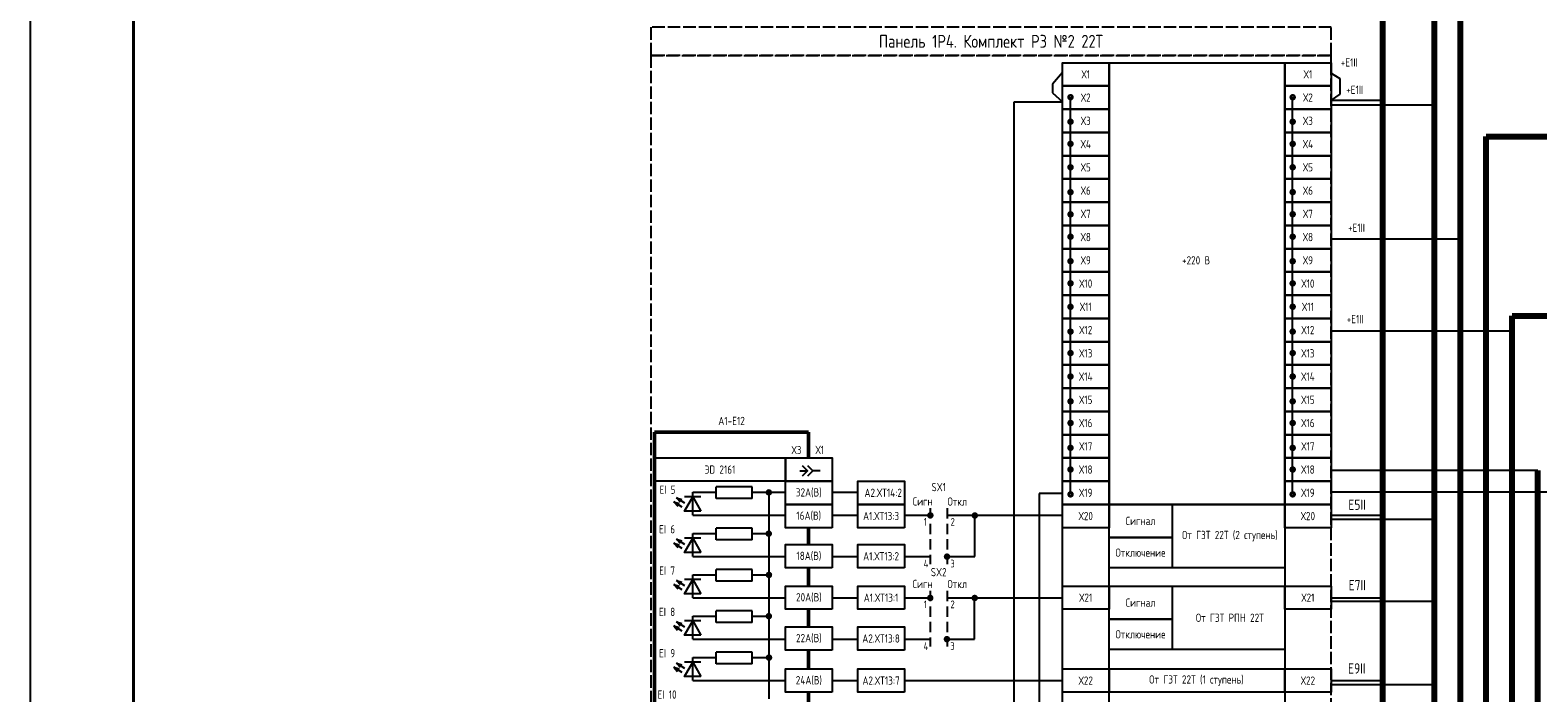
# Model space of a CAD drawing. Header units: millimetres. Extents: x 616 to 6446, y 2590 to 5711.
# Tile 26 of 50: x 2796 to 3087, y 5287 to 5416. Entities that reach past the tile are written whole.
import ezdxf

# ---------------------------------------------------------------- set-up
doc = ezdxf.new("R2010")
doc.units = ezdxf.units.MM
doc.linetypes.add('ACAD_ISO02W100', pattern=[15, 12, -3])
doc.linetypes.add('JIS_02_2.0', pattern=[3, 2, -1])
doc.styles.add('SIMPLEX', font='GOST.ttf', dxfattribs={"height": 5})

msp = doc.modelspace()

# ---------------------------------------------------------------- linework, layer by layer
at = {"lineweight": -2}
msp.add_line((2795.65, 5711.04), (2795.65, 5117.04), dxfattribs=at)
at = {"lineweight": 40}
msp.add_line((2815.65, 5706.04), (2815.65, 5122.04), dxfattribs=at)
at = {"color": 3, "lineweight": 80}
msp.add_line((3057.47, 5147.02), (3057.47, 5678.26), dxfattribs=at)
at = {"lineweight": 80}
for p, q in [((3067.47, 5265.53), (3067.47, 5625.02)), ((3072.47, 5257.15), (3072.47, 5479.29)), ((3077.47, 5179.88), (3077.47, 5394.96)), ((3077.47, 5394.96), (3207.76, 5394.96)), ((3082.47, 5209.61), (3082.47, 5360.23)), ((3082.47, 5360.23), (3207.76, 5360.23)), ((3087.47, 5170.09), (3087.47, 5330.29))]:
    msp.add_line(p, q, dxfattribs=at)
for p, q in [((2995.47, 5407.33), (2993.5, 5405.12)), ((2993.5, 5405.12), (2993.5, 5403.41)), ((3047.47, 5407.25), (3049.13, 5406.22)), ((3049.13, 5406.22), (3049.13, 5403.14)), ((2986.12, 5155.02), (2986.12, 5401.71)), ((2986.12, 5401.71), (2995.47, 5401.71)), ((2993.5, 5403.41), (2995.47, 5401.71)), ((2997.01, 5384.25), (2997.01, 5402.57)), ((3040.01, 5384.25), (3040.01, 5402.57)), ((3049.13, 5403.14), (3047.47, 5401.97)), ((3047.47, 5401.09), (3067.47, 5401.09)), ((2997.01, 5357.25), (2997.01, 5384.2)), ((3040.01, 5357.25), (3040.01, 5384.2)), ((3047.47, 5375.18), (3072.47, 5375.18)), ((2997.01, 5325.7), (2997.01, 5357.2)), ((3040.01, 5325.7), (3040.01, 5357.2)), ((3047.47, 5357.33), (3082.47, 5357.33)), ((2944.63, 5330.27), (2946.12, 5330.27)), ((2948.57, 5330.27), (2947.16, 5330.27)), ((3087.47, 5330.29), (3047.47, 5330.29)), ((2923.89, 5321.64), (2923.89, 5326.11)), ((2923.89, 5326.11), (2928.4, 5326.11)), ((2928.4, 5324.92), (2928.4, 5327.16)), ((2935.4, 5327.16), (2928.4, 5327.16)), ((2935.4, 5324.92), (2935.4, 5327.16)), ((2935.4, 5326.11), (2941.87, 5326.11)), ((2938.63, 5326.11), (2938.63, 5286.11)), ((2950.87, 5326.11), (2955.85, 5326.11)), ((2995.47, 5325.88), (2990.93, 5325.88)), ((2990.93, 5325.88), (2990.93, 5147.02)), ((3047.47, 5326.21), (3092.47, 5326.21)), ((2925.49, 5325.24), (2922.29, 5325.24)), ((2935.4, 5324.92), (2928.4, 5324.92)), ((2923.89, 5321.64), (2941.87, 5321.64)), ((2950.87, 5321.64), (2955.85, 5321.64)), ((2964.85, 5321.64), (2969.85, 5321.64)), ((2973.12, 5321.64), (2995.47, 5321.64)), ((2978.48, 5313.64), (2978.48, 5321.64)), ((3047.47, 5320.91), (3067.47, 5320.91)), ((2925.49, 5317.24), (2922.29, 5317.24)), ((2923.89, 5313.64), (2923.89, 5318.11)), ((2923.89, 5318.11), (2928.4, 5318.11)), ((2928.4, 5316.92), (2928.4, 5319.16)), ((2935.4, 5319.16), (2928.4, 5319.16)), ((2935.4, 5316.92), (2928.4, 5316.92)), ((2935.4, 5316.92), (2935.4, 5319.16)), ((2935.4, 5318.11), (2938.63, 5318.11)), ((2995.47, 5149.28), (2995.47, 5319.25)), ((3004.47, 5149.28), (3004.47, 5319.25)), ((3038.47, 5319.26), (3038.47, 5149.28)), ((2923.89, 5313.64), (2941.87, 5313.64)), ((2928.4, 5308.92), (2928.4, 5311.16)), ((2935.4, 5311.16), (2928.4, 5311.16)), ((2935.4, 5308.92), (2935.4, 5311.16)), ((2950.87, 5313.64), (2955.85, 5313.64)), ((2964.85, 5313.64), (2969.85, 5313.64)), ((2973.13, 5313.64), (2978.48, 5313.64)), ((2925.49, 5309.24), (2922.29, 5309.24)), ((2923.89, 5305.64), (2923.89, 5310.11)), ((2923.89, 5310.11), (2928.4, 5310.11)), ((2935.4, 5308.92), (2928.4, 5308.92)), ((2935.4, 5310.11), (2938.63, 5310.11)), ((2923.89, 5305.64), (2941.87, 5305.64)), ((2950.87, 5305.64), (2955.85, 5305.64)), ((2964.85, 5305.64), (2969.87, 5305.65)), ((2973.11, 5305.65), (2995.47, 5305.67)), ((2978.46, 5297.67), (2978.46, 5305.67)), ((2928.4, 5300.92), (2928.4, 5303.16)), ((2935.4, 5303.15), (2928.4, 5303.15)), ((2935.4, 5300.92), (2935.4, 5303.15)), ((3047.47, 5305), (3067.47, 5305)), ((2925.49, 5301.24), (2922.29, 5301.24)), ((2923.89, 5297.64), (2923.89, 5302.11)), ((2923.89, 5302.11), (2928.4, 5302.11)), ((2935.4, 5300.92), (2928.4, 5300.92)), ((2935.4, 5302.11), (2938.63, 5302.11)), ((2923.89, 5297.64), (2941.87, 5297.64)), ((2950.87, 5297.64), (2955.85, 5297.64)), ((2964.85, 5297.64), (2969.83, 5297.64)), ((2973.11, 5297.67), (2978.46, 5297.67)), ((2923.89, 5289.64), (2923.89, 5294.11)), ((2923.89, 5294.11), (2928.4, 5294.11)), ((2928.4, 5292.92), (2928.4, 5295.16)), ((2935.4, 5295.15), (2928.4, 5295.15)), ((2935.4, 5292.92), (2935.4, 5295.15)), ((2935.4, 5294.11), (2938.63, 5294.11)), ((2925.49, 5293.24), (2922.29, 5293.24)), ((2935.4, 5292.92), (2928.4, 5292.92)), ((2923.89, 5289.64), (2941.87, 5289.64)), ((2950.87, 5289.64), (2955.85, 5289.64)), ((2964.85, 5289.64), (2995.47, 5289.64)), ((3047.47, 5288.88), (3067.47, 5288.88))]:
    msp.add_line(p, q)
at = {"color": 3}
for p, q in [((3047.47, 5401.97), (3057.47, 5401.97)), ((3047.47, 5321.64), (3057.47, 5321.64)), ((3047.47, 5305.67), (3057.47, 5305.67)), ((3047.47, 5289.64), (3057.47, 5289.64))]:
    msp.add_line(p, q, dxfattribs=at)
at = {"lineweight": 50}
for p, q in [((2916.52, 5337.75), (2916.52, 5141.37)), ((2946.29, 5337.75), (2916.52, 5337.75)), ((2946.29, 5332.75), (2946.29, 5337.75)), ((2946.29, 5315.97), (2946.29, 5319.25)), ((2946.29, 5307.95), (2946.29, 5311.47)), ((2946.29, 5300.05), (2946.29, 5303.45)), ((2946.29, 5291.9), (2946.29, 5295.55)), ((2946.29, 5283.99), (2946.29, 5287.4))]:
    msp.add_line(p, q, dxfattribs=at)
at = {"linetype": 'Continuous'}
for p, q in [((2921.84, 5323.2), (2920.22, 5324.24)), ((2920.22, 5324.24), (2920.98, 5323.42)), ((2920.22, 5324.24), (2921.28, 5323.9)), ((2922.36, 5324.02), (2920.74, 5325.05)), ((2920.74, 5325.05), (2921.49, 5324.24)), ((2920.74, 5325.05), (2921.8, 5324.71)), ((2922.36, 5316.02), (2920.74, 5317.05)), ((2920.74, 5317.05), (2921.49, 5316.24)), ((2920.74, 5317.05), (2921.8, 5316.71)), ((2921.84, 5315.2), (2920.22, 5316.24)), ((2920.22, 5316.24), (2920.98, 5315.42)), ((2920.22, 5316.24), (2921.28, 5315.9)), ((2921.84, 5307.2), (2920.22, 5308.24)), ((2920.22, 5308.24), (2920.98, 5307.42)), ((2920.22, 5308.24), (2921.28, 5307.9)), ((2922.36, 5308.02), (2920.74, 5309.05)), ((2920.74, 5309.05), (2921.49, 5308.24)), ((2920.74, 5309.05), (2921.8, 5308.71)), ((2921.84, 5299.2), (2920.22, 5300.24)), ((2920.22, 5300.24), (2920.97, 5299.42)), ((2920.22, 5300.24), (2921.28, 5299.9)), ((2922.36, 5300.02), (2920.74, 5301.05)), ((2920.74, 5301.05), (2921.49, 5300.24)), ((2920.74, 5301.05), (2921.79, 5300.71)), ((2921.84, 5291.2), (2920.22, 5292.24)), ((2920.22, 5292.24), (2920.97, 5291.42)), ((2920.22, 5292.24), (2921.28, 5291.9)), ((2922.36, 5292.02), (2920.74, 5293.05)), ((2920.74, 5293.05), (2921.49, 5292.24)), ((2920.74, 5293.05), (2921.79, 5292.71))]:
    msp.add_line(p, q, dxfattribs=at)
at = {"linetype": 'JIS_02_2.0'}
for p, q in [((2969.85, 5323), (2969.85, 5312.2)), ((2973.13, 5323), (2973.13, 5312.2)), ((2969.83, 5307.02), (2969.83, 5296.23)), ((2973.11, 5307.02), (2973.11, 5296.23))]:
    msp.add_line(p, q, dxfattribs=at)
at = {"color": 32, "linetype": 'ACAD_ISO02W100', "ltscale": 0.2, "true_color": 0xcd6928}
for points in [[(3047.47, 5416.11), (3047.47, 5416.11), (2915.76, 5416.11), (2915.76, 5410.67), (3047.47, 5410.67), (3047.47, 5416.11)], [(3047.47, 5408.25), (3047.47, 5410.67), (2915.76, 5410.67), (2915.76, 5139.82), (3047.47, 5139.82), (3047.47, 5408.25)]]:
    msp.add_lwpolyline(points, dxfattribs=at)
for points in [[(3004.47, 5404.75), (2995.47, 5404.75), (2995.47, 5409.25), (3004.47, 5409.25)], [(3038.47, 5323.76), (3004.47, 5323.76), (3004.47, 5409.25), (3038.47, 5409.25)], [(3047.47, 5404.75), (3038.47, 5404.75), (3038.47, 5409.25), (3047.47, 5409.25)], [(3004.47, 5400.25), (2995.47, 5400.25), (2995.47, 5404.75), (3004.47, 5404.75)], [(3047.47, 5400.25), (3038.47, 5400.25), (3038.47, 5404.75), (3047.47, 5404.75)], [(3004.47, 5395.75), (2995.47, 5395.75), (2995.47, 5400.25), (3004.47, 5400.25)], [(3047.47, 5395.75), (3038.47, 5395.75), (3038.47, 5400.25), (3047.47, 5400.25)], [(3004.47, 5391.25), (2995.47, 5391.25), (2995.47, 5395.75), (3004.47, 5395.75)], [(3047.47, 5391.25), (3038.47, 5391.25), (3038.47, 5395.75), (3047.47, 5395.75)], [(3004.47, 5386.75), (2995.47, 5386.75), (2995.47, 5391.25), (3004.47, 5391.25)], [(3047.47, 5386.75), (3038.47, 5386.75), (3038.47, 5391.25), (3047.47, 5391.25)], [(3004.47, 5382.25), (2995.47, 5382.25), (2995.47, 5386.75), (3004.47, 5386.75)], [(3047.47, 5382.25), (3038.47, 5382.25), (3038.47, 5386.75), (3047.47, 5386.75)], [(3004.47, 5377.75), (2995.47, 5377.75), (2995.47, 5382.25), (3004.47, 5382.25)], [(3047.47, 5377.75), (3038.47, 5377.75), (3038.47, 5382.25), (3047.47, 5382.25)], [(3004.47, 5373.25), (2995.47, 5373.25), (2995.47, 5377.75), (3004.47, 5377.75)], [(3047.47, 5373.25), (3038.47, 5373.25), (3038.47, 5377.75), (3047.47, 5377.75)], [(3004.47, 5368.75), (2995.47, 5368.75), (2995.47, 5373.25), (3004.47, 5373.25)], [(3047.47, 5368.75), (3038.47, 5368.75), (3038.47, 5373.25), (3047.47, 5373.25)], [(3004.47, 5364.25), (2995.47, 5364.25), (2995.47, 5368.75), (3004.47, 5368.75)], [(3047.47, 5364.25), (3038.47, 5364.25), (3038.47, 5368.75), (3047.47, 5368.75)], [(3004.47, 5359.75), (2995.47, 5359.75), (2995.47, 5364.25), (3004.47, 5364.25)], [(3047.47, 5359.75), (3038.47, 5359.75), (3038.47, 5364.25), (3047.47, 5364.25)], [(3004.47, 5355.25), (2995.47, 5355.25), (2995.47, 5359.75), (3004.47, 5359.75)], [(3047.47, 5355.25), (3038.47, 5355.25), (3038.47, 5359.75), (3047.47, 5359.75)], [(3004.47, 5350.75), (2995.47, 5350.75), (2995.47, 5355.25), (3004.47, 5355.25)], [(3047.47, 5350.75), (3038.47, 5350.75), (3038.47, 5355.25), (3047.47, 5355.25)], [(3004.47, 5346.25), (2995.47, 5346.25), (2995.47, 5350.75), (3004.47, 5350.75)], [(3047.47, 5346.25), (3038.47, 5346.25), (3038.47, 5350.75), (3047.47, 5350.75)], [(3004.47, 5341.75), (2995.47, 5341.75), (2995.47, 5346.25), (3004.47, 5346.25)], [(3047.47, 5341.75), (3038.47, 5341.75), (3038.47, 5346.25), (3047.47, 5346.25)], [(3004.47, 5337.25), (2995.47, 5337.25), (2995.47, 5341.75), (3004.47, 5341.75)], [(3047.47, 5337.25), (3038.47, 5337.25), (3038.47, 5341.75), (3047.47, 5341.75)], [(3004.47, 5332.75), (2995.47, 5332.75), (2995.47, 5337.25), (3004.47, 5337.25)], [(3047.47, 5332.75), (3038.47, 5332.75), (3038.47, 5337.25), (3047.47, 5337.25)], [(2941.85, 5328.25), (2916.52, 5328.25), (2916.52, 5332.75), (2941.85, 5332.75)], [(2950.85, 5328.25), (2941.85, 5328.25), (2941.85, 5332.75), (2950.85, 5332.75)], [(3004.47, 5328.25), (2995.47, 5328.25), (2995.47, 5332.75), (3004.47, 5332.75)], [(3047.47, 5328.25), (3038.47, 5328.25), (3038.47, 5332.75), (3047.47, 5332.75)], [(2950.85, 5323.75), (2941.85, 5323.75), (2941.85, 5328.25), (2950.85, 5328.25)], [(2964.85, 5323.75), (2955.85, 5323.75), (2955.85, 5328.25), (2964.85, 5328.25)], [(3004.47, 5323.75), (2995.47, 5323.75), (2995.47, 5328.25), (3004.47, 5328.25)], [(3047.47, 5323.75), (3038.47, 5323.75), (3038.47, 5328.25), (3047.47, 5328.25)], [(2925.49, 5322.46), (2922.29, 5322.46), (2923.89, 5325.24)], [(2950.85, 5319.25), (2941.85, 5319.25), (2941.85, 5323.75), (2950.85, 5323.75)], [(2964.85, 5319.25), (2955.85, 5319.25), (2955.85, 5323.75), (2964.85, 5323.75)], [(3004.47, 5319.25), (2995.47, 5319.25), (2995.47, 5323.75), (3004.47, 5323.75)], [(3038.47, 5311.48), (3004.47, 5311.48), (3004.47, 5323.76), (3038.47, 5323.76)], [(3016.66, 5317.36), (3004.47, 5317.36), (3004.47, 5323.75), (3016.66, 5323.75)], [(3047.47, 5319.25), (3038.47, 5319.25), (3038.47, 5323.75), (3047.47, 5323.75)], [(2925.49, 5314.46), (2922.29, 5314.46), (2923.89, 5317.24)], [(3016.66, 5311.48), (3004.47, 5311.48), (3004.47, 5317.36), (3016.66, 5317.36)], [(2950.87, 5311.47), (2941.87, 5311.47), (2941.87, 5315.97), (2950.87, 5315.97)], [(2964.85, 5311.47), (2955.85, 5311.47), (2955.85, 5315.97), (2964.85, 5315.97)], [(2925.49, 5306.46), (2922.29, 5306.46), (2923.89, 5309.24)], [(2950.87, 5303.45), (2941.87, 5303.45), (2941.87, 5307.95), (2950.87, 5307.95)], [(2964.85, 5303.45), (2955.85, 5303.45), (2955.85, 5307.95), (2964.85, 5307.95)], [(3004.47, 5303.45), (2995.47, 5303.45), (2995.47, 5307.95), (3004.47, 5307.95)], [(3038.47, 5295.67), (3004.47, 5295.67), (3004.47, 5307.95), (3038.47, 5307.95)], [(3016.66, 5301.56), (3004.47, 5301.56), (3004.47, 5307.94), (3016.66, 5307.94)], [(3047.47, 5303.45), (3038.47, 5303.45), (3038.47, 5307.95), (3047.47, 5307.95)], [(2925.49, 5298.46), (2922.29, 5298.46), (2923.89, 5301.24)], [(2950.87, 5295.55), (2941.87, 5295.55), (2941.87, 5300.05), (2950.87, 5300.05)], [(2964.85, 5295.55), (2955.85, 5295.55), (2955.85, 5300.05), (2964.85, 5300.05)], [(3016.66, 5295.67), (3004.47, 5295.67), (3004.47, 5301.56), (3016.66, 5301.56)], [(2925.49, 5290.46), (2922.29, 5290.46), (2923.89, 5293.24)], [(2950.87, 5287.4), (2941.87, 5287.4), (2941.87, 5291.9), (2950.87, 5291.9)], [(2964.85, 5287.4), (2955.85, 5287.4), (2955.85, 5291.9), (2964.85, 5291.9)], [(3004.47, 5287.4), (2995.47, 5287.4), (2995.47, 5291.9), (3004.47, 5291.9)], [(3038.47, 5287.4), (3004.47, 5287.4), (3004.47, 5291.9), (3038.47, 5291.9)], [(3047.47, 5287.4), (3038.47, 5287.4), (3038.47, 5291.9), (3047.47, 5291.9)]]:
    msp.add_lwpolyline(points, close=True)
at = {"const_width": 0.5}
for points in [[(2997.39, 5402.57, -1), (2996.64, 5402.57, -1)], [(3040.39, 5402.57, -1), (3039.64, 5402.57, -1)], [(2997.39, 5397.83, -1), (2996.64, 5397.83, -1)], [(3040.39, 5397.83, -1), (3039.64, 5397.83, -1)], [(2997.39, 5393.55, -1), (2996.64, 5393.55, -1)], [(3040.39, 5393.54, -1), (3039.64, 5393.54, -1)], [(2997.39, 5389.01, -1), (2996.64, 5389.01, -1)], [(3040.39, 5389.01, -1), (3039.64, 5389.01, -1)], [(2997.39, 5384.2, -1), (2996.64, 5384.2, -1)], [(3040.39, 5384.2, -1), (3039.64, 5384.2, -1)], [(2997.39, 5379.9, -1), (2996.64, 5379.9, -1)], [(3040.39, 5379.93, -1), (3039.64, 5379.93, -1)], [(2997.39, 5375.57, -1), (2996.64, 5375.57, -1)], [(3040.39, 5375.57, -1), (3039.64, 5375.57, -1)], [(2997.39, 5370.83, -1), (2996.64, 5370.83, -1)], [(3040.39, 5370.83, -1), (3039.64, 5370.83, -1)], [(2997.39, 5366.55, -1), (2996.64, 5366.55, -1)], [(3040.39, 5366.54, -1), (3039.64, 5366.54, -1)], [(2997.39, 5362.01, -1), (2996.64, 5362.01, -1)], [(3040.39, 5362.01, -1), (3039.64, 5362.01, -1)], [(2997.39, 5357.2, -1), (2996.64, 5357.2, -1)], [(3040.39, 5357.2, -1), (3039.64, 5357.2, -1)], [(2997.39, 5353.05, -1), (2996.64, 5353.05, -1)], [(3040.39, 5353.05, -1), (3039.64, 5353.05, -1)], [(2997.39, 5348.51, -1), (2996.64, 5348.51, -1)], [(3040.39, 5348.51, -1), (3039.64, 5348.51, -1)], [(2997.39, 5343.7, -1), (2996.64, 5343.7, -1)], [(3040.39, 5343.7, -1), (3039.64, 5343.7, -1)], [(2997.39, 5339.51, -1), (2996.64, 5339.51, -1)], [(3040.39, 5339.51, -1), (3039.64, 5339.51, -1)], [(2997.39, 5334.7, -1), (2996.64, 5334.7, -1)], [(3040.39, 5334.7, -1), (3039.64, 5334.7, -1)], [(2997.39, 5330.51, -1), (2996.64, 5330.51, -1)], [(3040.39, 5330.51, -1), (3039.64, 5330.51, -1)], [(2939, 5326.08, -1), (2938.25, 5326.08, -1)], [(2997.39, 5325.7, -1), (2996.64, 5325.7, -1)], [(3040.39, 5325.7, -1), (3039.64, 5325.7, -1)], [(2970.26, 5321.63, -1), (2969.51, 5321.63, -1)], [(2978.87, 5321.61, -1), (2978.12, 5321.61, -1)], [(2938.98, 5318.09, -1), (2938.23, 5318.09, -1)], [(2973.49, 5313.64, -1), (2972.74, 5313.64, -1)], [(2939.02, 5310.11, -1), (2938.27, 5310.11, -1)], [(2970.24, 5305.65, -1), (2969.49, 5305.65, -1)], [(2978.85, 5305.64, -1), (2978.1, 5305.64, -1)], [(2938.99, 5302.12, -1), (2938.24, 5302.12, -1)], [(2973.47, 5297.67, -1), (2972.72, 5297.67, -1)], [(2939.03, 5294.11, -1), (2938.28, 5294.11, -1)]]:
    msp.add_lwpolyline(points, format="xyb", close=True, dxfattribs=at)
for points in [[(2945.09, 5331.31), (2946.12, 5330.27), (2945.09, 5329.24)], [(2946.12, 5331.31), (2947.16, 5330.27), (2946.12, 5329.24)]]:
    msp.add_lwpolyline(points)

# ---------------------------------------------------------------- texts
at = {"style": 'SIMPLEX'}
for s, insert, char_height, width, attachment_point in [('Панель 1Р4. Комплект РЗ №2 22Т', (2981.61, 5413.39), 2.5, 131.7047, 5), ('+E1II', (3050.97, 5409.3), 1.6, 7, 5), ('Х1', (2999.97, 5407), 1.6, 9, 5), ('Х1', (3042.97, 5407), 1.6, 9, 5), ('+E1II', (3052.02, 5404), 1.6, 7, 5), ('Х2', (2999.97, 5402.5), 1.6, 9, 5), ('Х2', (3042.97, 5402.5), 1.6, 9, 5), ('Х3', (2999.97, 5398), 1.6, 9, 5), ('Х3', (3042.97, 5398), 1.6, 9, 5), ('Х4', (2999.97, 5393.5), 1.6, 9, 5), ('Х4', (3042.97, 5393.5), 1.6, 9, 5), ('Х5', (2999.97, 5389), 1.6, 9, 5), ('Х5', (3042.97, 5389), 1.6, 9, 5), ('Х6', (2999.97, 5384.5), 1.6, 9, 5), ('Х6', (3042.97, 5384.5), 1.6, 9, 5), ('Х7', (2999.97, 5380), 1.6, 9, 5), ('Х7', (3042.97, 5380), 1.6, 9, 5), ('+E1II', (3052.36, 5377.29), 1.6, 7, 5), ('Х8', (2999.97, 5375.5), 1.6, 9, 5), ('Х8', (3042.97, 5375.5), 1.6, 9, 5), ('Х9', (2999.97, 5371), 1.6, 9, 5), ('+220 В', (3021.31, 5371), 1.6, 32.754, 5), ('Х9', (3042.97, 5371), 1.6, 9, 5), ('Х10', (2999.97, 5366.5), 1.6, 9, 5), ('Х10', (3042.97, 5366.5), 1.6, 9, 5), ('Х11', (2999.97, 5362), 1.6, 9, 5), ('Х11', (3042.97, 5362), 1.6, 9, 5), ('Х12', (2999.97, 5357.5), 1.6, 9, 5), ('Х12', (3042.97, 5357.5), 1.6, 9, 5), ('+E1II', (3052.11, 5359.61), 1.6, 7, 5), ('Х13', (2999.97, 5353), 1.6, 9, 5), ('Х13', (3042.97, 5353), 1.6, 9, 5), ('Х14', (2999.97, 5348.5), 1.6, 9, 5), ('Х14', (3042.97, 5348.5), 1.6, 9, 5), ('Х15', (2999.97, 5344), 1.6, 9, 5), ('Х15', (3042.97, 5344), 1.6, 9, 5), ('A1-E12', (2931.41, 5339.91), 1.6, 29.7746, 5), ('Х16', (2999.97, 5339.5), 1.6, 9, 5), ('Х16', (3042.97, 5339.5), 1.6, 9, 5), ('Х17', (2999.97, 5335), 1.6, 9, 5), ('Х17', (3042.97, 5335), 1.6, 9, 5), ('ЭD 2161', (2929.18, 5330.5), 1.6, 25.3305, 5), ('Х18', (2999.97, 5330.5), 1.6, 9, 5), ('Х18', (3042.97, 5330.5), 1.6, 9, 5), ('EI 5', (2919.01, 5326.6), 1.6, 9, 5), ('32A(B)', (2946.35, 5326), 1.6, 9, 5), (' А2.ХТ14:2', (2960.35, 5326), 1.6, 9, 5), ('SX1', (2971.51, 5327.11), 1.6, 5.202, 5), ('Х19', (2999.97, 5326), 1.6, 9, 5), ('Х19', (3042.97, 5326), 1.6, 9, 5), ('Сигн', (2968.4, 5324.33), 1.6, 9, 5), ('Откл', (2975.1, 5324.31), 1.6, 3.4878, 5), ('Е5II', (3052.47, 5323.7), 2, 9.9991, 5), ('EI 6', (2918.93, 5318.95), 1.6, 9, 5), ('16А(В)', (2946.35, 5321.5), 1.6, 9, 5), ('А1.ХТ13:3', (2960.35, 5321.5), 1.6, 9, 5), ('1', (2968.62, 5320.38), 1.5, 5.832, 4), ('2', (2973.79, 5320.38), 1.5, 5.832, 4), ('Х20', (2999.97, 5321.5), 1.6, 9, 5), ('Сигнал', (3010.56, 5320.56), 1.6, 12.191, 5), ('От ГЗТ 22Т (2 ступень)', (3027.86, 5317.62), 1.6, 19.6569, 5), ('Х20', (3042.97, 5321.5), 1.6, 9, 5), ('18А(В)', (2946.37, 5313.72), 1.6, 9, 5), ('А1.ХТ13:2', (2960.35, 5313.72), 1.6, 9, 5), ('Отключение', (3010.56, 5314.42), 1.6, 12.191, 5), ('EI 7', (2918.93, 5310.95), 1.6, 9, 5), ('4', (2968.6, 5312.29), 1.5, 5.832, 4), ('SX2', (2971.5, 5310.64), 1.6, 5.202, 5), ('3', (2973.76, 5312.29), 1.5, 5.832, 4), ('Сигн', (2968.38, 5308.35), 1.6, 9, 5), ('Откл', (2975.08, 5308.34), 1.6, 3.4878, 5), ('Е7II', (3052.51, 5308.13), 2, 9.9991, 5), ('20А(В)', (2946.37, 5305.7), 1.6, 9, 5), ('А1.ХТ13:1', (2960.35, 5305.7), 1.6, 9, 5), ('1', (2968.61, 5304.41), 1.5, 5.832, 4), ('2', (2973.77, 5304.41), 1.5, 5.832, 4), ('Х21', (2999.97, 5305.7), 1.6, 9, 5), ('Сигнал', (3010.56, 5304.75), 1.6, 12.191, 5), ('Х21', (3042.97, 5305.7), 1.6, 9, 5), ('EI 8', (2918.93, 5302.95), 1.6, 9, 5), ('От ГЗТ РПН 22Т', (3027.86, 5301.81), 1.6, 19.6569, 5), ('Отключение', (3010.56, 5298.61), 1.6, 12.191, 5), ('22А(В)', (2946.37, 5297.8), 1.6, 9, 5), ('А2.ХТ13:8', (2960.35, 5297.8), 1.6, 9, 5), ('4', (2968.58, 5296.32), 1.5, 5.832, 4), ('3', (2973.75, 5296.32), 1.5, 5.832, 4), ('EI 9', (2918.93, 5294.95), 1.6, 9, 5), ('24А(В)', (2946.37, 5289.65), 1.6, 9, 5), ('А2.ХТ13:7', (2960.35, 5289.65), 1.6, 9, 5), ('Х22', (2999.97, 5289.65), 1.6, 9, 5), ('От ГЗТ 22Т (1 ступень)', (3021.39, 5289.65), 1.6, 32.6019, 5), ('Х22', (3042.97, 5289.65), 1.6, 9, 5), ('Е9II', (3052.42, 5292), 2, 9.9991, 5), ('EI 10', (2918.93, 5286.95), 1.6, 9, 5)]:
    msp.add_mtext(s, dxfattribs=dict(at, insert=insert, char_height=char_height, width=width, attachment_point=attachment_point))
at = {"color": 7, "char_height": 1.6, "attachment_point": 5, "style": 'SIMPLEX'}
for s, insert, width in [('Х3', (2943.97, 5334.28), 3.5036), ('Х1', (2948.49, 5334.31), 5.1651)]:
    msp.add_mtext(s, dxfattribs=dict(at, insert=insert, width=width))

doc.saveas('drawing.dxf')
